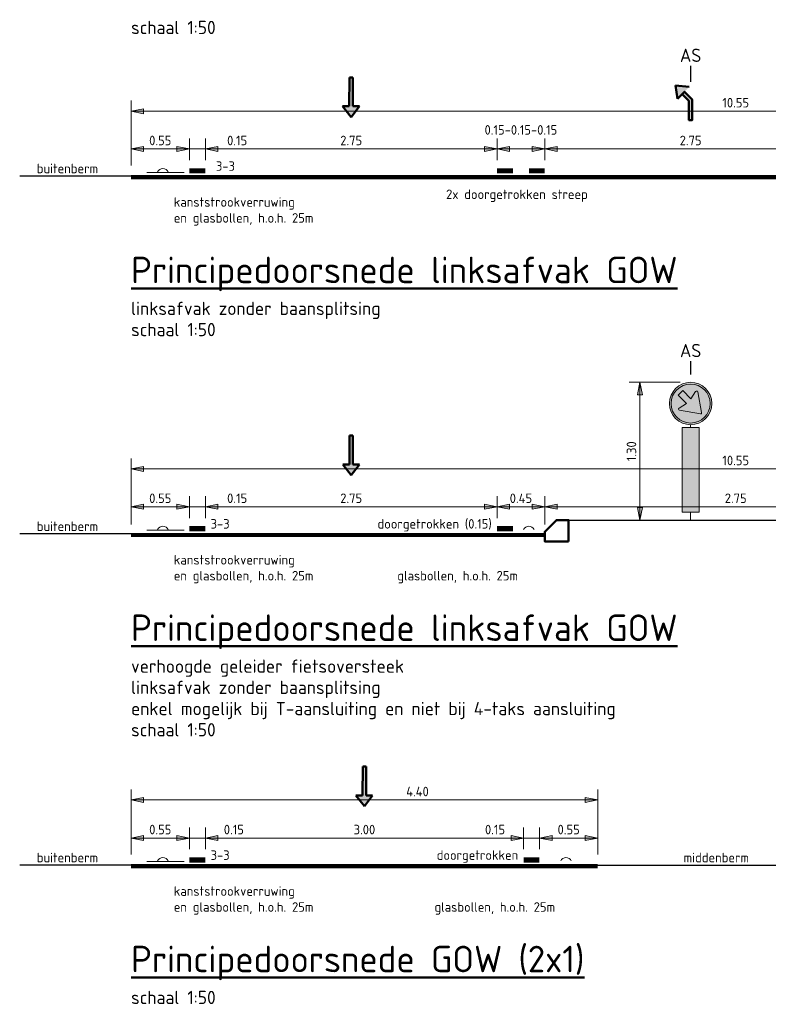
# Model space of a CAD drawing. Header units: metres. Extents: x -699 to 2316, y -1199 to 781.
# Tile 230 of 256: x -1 to 6, y -4 to 5. Entities that reach past the tile are written whole.
import ezdxf
from ezdxf.enums import TextEntityAlignment as Align

# ---------------------------------------------------------------- set-up
doc = ezdxf.new("R2010")
doc.units = ezdxf.units.M
doc.header["$PDMODE"] = 1
for name, color, linetype, lineweight in [('B-WE-AM-AS_WEG-GD', 10, 'Continuous', 25), ('B-WE-GW-BERM-GD', 90, 'Continuous', 25), ('B-WE-VW-VERKEERSTEKEN_BORD-GD', 252, 'Continuous', 18), ('N-WE-VH-VERHARDING-GD', 252, 'Continuous', 50), ('N-WE-VV-MARKERING-GD', 170, 'Continuous', 50), ('X-XX-AL-M', 7, 'Continuous', 18), ('X-XX-AL-T18', 10, 'Continuous', 18), ('X-XX-AL-T25', 7, 'Continuous', 25), ('X-XX-AL-T50', 130, 'Continuous', 50)]:
    doc.layers.add(name, color=color, linetype=linetype, lineweight=lineweight)
for name, color, linetype, lineweight, true_color in [('N-WA-VW-VERKEERSTEKEN_BLAUW', 7, 'Continuous', 5, 0x005b8c), ('N-WA-VW-VERKEERSTEKEN_GEEL', 7, 'Continuous', 5, 0xf7b500), ('N-WA-VW-VERKEERSTEKEN_WIT', 7, 'Continuous', 5, 0xf1f0ea)]:
    doc.layers.add(name, color=color, linetype=linetype, lineweight=lineweight, true_color=true_color)
doc.styles.add('NLCS-ISO', font='NLCS-ISO.ttf')
doc.styles.add('NLCS-ISO Standaard', font='NLCS-ISO.ttf')
doc.linetypes.add('ZIGZAG', pattern='A,0.00254,-5.08,[131,ltypeshp.shx,S=5.08,R=0,X=-5.08,Y=0],-10.16,[131,ltypeshp.shx,S=5.08,R=180,X=5.08,Y=0],-5.08', length=20.32254)
doc.dimstyles.new('NLCS-T18-Pijl-ANNOTATIVE-A', dxfattribs={"dimtxt": 1.8, "dimasz": 1.35, "dimexe": 2, "dimexo": 2, "dimgap": 0.7, "dimtad": 1, "dimlfac": -1, "dimzin": 0, "dimdsep": 46, "dimtxsty": 'NLCS-ISO Standaard', "dimblk": 'Pijl', "dimblk1": 'Pijl', "dimblk2": 'Pijl', "dimcen": 2.5, "dimdle": 2, "dimclrd": 256, "dimclre": 256, "dimclrt": 256, "dimadec": 0, "dimazin": 0, "dimtfac": 1, "dimtofl": 0, "dimtmove": 0, "dimatfit": 3, "dimldrblk": 'Pijl', "dimfxl": 1, "dimtolj": 1, "dimtzin": 0, "dimlwd": 18, "dimlwe": 18, "dimarcsym": 0})

# ---------------------------------------------------------------- blocks, each defined once
blk = doc.blocks.new('Pijl')
h = blk.add_hatch(color=256)
h.paths.add_polyline_path([(0, 0), (-1.75, 0.35), (-1.75, 0)])
h.paths.add_polyline_path([(-1.75, 0), (-1.75, -0.35), (0, 0)])
for p, q in [((-1.9, 0), (0, 0)), ((0, 0), (-1.75, 0.35)), ((-1.75, 0.35), (-1.75, -0.35)), ((0, 0), (-1.75, -0.35))]:
    blk.add_line(p, q)
blk = doc.blocks.new('*D595')
at = {"layer": 'Defpoints', "color": 0, "transparency": 16777216}
for p in [(6.525, 4.0575), (3.775, 3.8513), (6.525, 3.8513)]:
    blk.add_point(p, dxfattribs=at)
at = {"layer": 'X-XX-AL-M', "lineweight": 18, "transparency": 16777216}
for p, q in [((3.775, 3.9513), (3.775, 4.1575)), ((6.525, 3.9513), (6.525, 4.1575)), ((3.8425, 4.0575), (6.4575, 4.0575))]:
    blk.add_line(p, q, dxfattribs=at)
at = {"layer": 'X-XX-AL-M', "lineweight": 18, "transparency": 16777216, "xscale": 0.0675, "yscale": 0.0675, "zscale": 0.0675, "rotation": 180}
blk.add_blockref('Pijl', (3.775, 4.0575), dxfattribs=at)
at = {"layer": 'X-XX-AL-M', "lineweight": 18, "transparency": 16777216, "xscale": 0.0675, "yscale": 0.0675, "zscale": 0.0675}
blk.add_blockref('Pijl', (6.525, 4.0575), dxfattribs=at)
at = {"layer": 'X-XX-AL-M', "color": 10, "transparency": 16777216, "insert": (5.15, 4.1375), "char_height": 0.09, "attachment_point": 5, "style": 'NLCS-ISO Standaard'}
blk.add_mtext('\\A1;2.75', dxfattribs=at)
blk = doc.blocks.new('*D594')
at = {"layer": 'Defpoints', "color": 0, "transparency": 16777216}
for p in [(3.325, 4.0575), (0.575, 3.8513), (3.325, 3.8513)]:
    blk.add_point(p, dxfattribs=at)
at = {"layer": 'X-XX-AL-M', "lineweight": 18, "transparency": 16777216}
for p, q in [((0.575, 3.9513), (0.575, 4.1575)), ((3.325, 3.9513), (3.325, 4.1575)), ((0.6425, 4.0575), (3.2575, 4.0575))]:
    blk.add_line(p, q, dxfattribs=at)
at = {"layer": 'X-XX-AL-M', "lineweight": 18, "transparency": 16777216, "xscale": 0.0675, "yscale": 0.0675, "zscale": 0.0675, "rotation": 180}
blk.add_blockref('Pijl', (0.575, 4.0575), dxfattribs=at)
at = {"layer": 'X-XX-AL-M', "lineweight": 18, "transparency": 16777216, "xscale": 0.0675, "yscale": 0.0675, "zscale": 0.0675}
blk.add_blockref('Pijl', (3.325, 4.0575), dxfattribs=at)
at = {"layer": 'X-XX-AL-M', "color": 10, "transparency": 16777216, "insert": (1.95, 4.1375), "char_height": 0.09, "attachment_point": 5, "style": 'NLCS-ISO Standaard'}
blk.add_mtext('\\A1;2.75', dxfattribs=at)
blk = doc.blocks.new('*D593')
at = {"layer": 'Defpoints', "color": 0, "transparency": 16777216}
for p in [(0.575, 4.0575), (0.425, 3.8513), (0.575, 3.8513)]:
    blk.add_point(p, dxfattribs=at)
at = {"layer": 'X-XX-AL-M', "lineweight": 18, "transparency": 16777216}
for p, q in [((0.425, 3.9513), (0.425, 4.1575)), ((0.575, 3.9513), (0.575, 4.1575)), ((0.3575, 4.0575), (0.29, 4.0575)), ((0.425, 4.0575), (0.575, 4.0575)), ((1, 4.0575), (0.575, 4.0575)), ((0.6425, 4.0575), (0.71, 4.0575))]:
    blk.add_line(p, q, dxfattribs=at)
at = {"layer": 'X-XX-AL-M', "lineweight": 18, "transparency": 16777216, "xscale": 0.0675, "yscale": 0.0675, "zscale": 0.0675}
blk.add_blockref('Pijl', (0.425, 4.0575), dxfattribs=at)
at = {"layer": 'X-XX-AL-M', "lineweight": 18, "transparency": 16777216, "xscale": 0.0675, "yscale": 0.0675, "zscale": 0.0675, "rotation": 180}
blk.add_blockref('Pijl', (0.575, 4.0575), dxfattribs=at)
at = {"layer": 'X-XX-AL-M', "color": 10, "transparency": 16777216, "insert": (0.875, 4.1375), "char_height": 0.09, "attachment_point": 5, "style": 'NLCS-ISO Standaard'}
blk.add_mtext('\\A1;0.15', dxfattribs=at)
blk = doc.blocks.new('*D592')
at = {"layer": 'Defpoints', "color": 0, "transparency": 16777216}
for p in [(0.425, 4.0575), (0.425, 3.8513), (-0.125, 3.8013)]:
    blk.add_point(p, dxfattribs=at)
at = {"layer": 'X-XX-AL-M', "lineweight": 18, "transparency": 16777216}
for p, q in [((-0.125, 3.9013), (-0.125, 4.1575)), ((0.425, 3.9513), (0.425, 4.1575)), ((-0.0575, 4.0575), (0.3575, 4.0575))]:
    blk.add_line(p, q, dxfattribs=at)
at = {"layer": 'X-XX-AL-M', "lineweight": 18, "transparency": 16777216, "xscale": 0.0675, "yscale": 0.0675, "zscale": 0.0675, "rotation": 180}
blk.add_blockref('Pijl', (-0.125, 4.0575), dxfattribs=at)
at = {"layer": 'X-XX-AL-M', "lineweight": 18, "transparency": 16777216, "xscale": 0.0675, "yscale": 0.0675, "zscale": 0.0675}
blk.add_blockref('Pijl', (0.425, 4.0575), dxfattribs=at)
at = {"layer": 'X-XX-AL-M', "color": 10, "transparency": 16777216, "insert": (0.15, 4.1375), "char_height": 0.09, "attachment_point": 5, "style": 'NLCS-ISO Standaard'}
blk.add_mtext('\\A1;0.55', dxfattribs=at)
blk = doc.blocks.new('*D591')
at = {"layer": 'Defpoints', "color": 0, "transparency": 16777216}
for p in [(10.425, 4.414), (-0.125, 3.8013), (10.425, 3.8013)]:
    blk.add_point(p, dxfattribs=at)
at = {"layer": 'X-XX-AL-M', "lineweight": 18, "transparency": 16777216}
for p, q in [((-0.125, 3.9013), (-0.125, 4.514)), ((10.425, 3.9013), (10.425, 4.514)), ((-0.0575, 4.414), (10.3575, 4.414))]:
    blk.add_line(p, q, dxfattribs=at)
at = {"layer": 'X-XX-AL-M', "lineweight": 18, "transparency": 16777216, "xscale": 0.0675, "yscale": 0.0675, "zscale": 0.0675, "rotation": 180}
blk.add_blockref('Pijl', (-0.125, 4.414), dxfattribs=at)
at = {"layer": 'X-XX-AL-M', "lineweight": 18, "transparency": 16777216, "xscale": 0.0675, "yscale": 0.0675, "zscale": 0.0675}
blk.add_blockref('Pijl', (10.425, 4.414), dxfattribs=at)
at = {"layer": 'X-XX-AL-M', "color": 10, "transparency": 16777216, "insert": (5.575, 4.494), "char_height": 0.09, "attachment_point": 5, "style": 'NLCS-ISO Standaard'}
blk.add_mtext('\\A1;10.55', dxfattribs=at)
blk = doc.blocks.new('*D588')
at = {"layer": 'Defpoints', "color": 0, "transparency": 16777216}
for p in [(3.775, 4.0575), (3.325, 3.8513), (3.775, 3.8513)]:
    blk.add_point(p, dxfattribs=at)
at = {"layer": 'X-XX-AL-M', "lineweight": 18, "transparency": 16777216}
for p, q in [((3.325, 3.9513), (3.325, 4.1575)), ((3.775, 3.9513), (3.775, 4.1575)), ((3.3925, 4.0575), (3.7075, 4.0575))]:
    blk.add_line(p, q, dxfattribs=at)
at = {"layer": 'X-XX-AL-M', "lineweight": 18, "transparency": 16777216, "xscale": 0.0675, "yscale": 0.0675, "zscale": 0.0675, "rotation": 180}
blk.add_blockref('Pijl', (3.325, 4.0575), dxfattribs=at)
at = {"layer": 'X-XX-AL-M', "lineweight": 18, "transparency": 16777216, "xscale": 0.0675, "yscale": 0.0675, "zscale": 0.0675}
blk.add_blockref('Pijl', (3.775, 4.0575), dxfattribs=at)
at = {"layer": 'X-XX-AL-M', "color": 10, "transparency": 16777216, "insert": (3.55, 4.2375), "char_height": 0.09, "attachment_point": 5, "style": 'NLCS-ISO Standaard'}
blk.add_mtext('\\A1;0.15-0.15-0.15', dxfattribs=at)
blk = doc.blocks.new('D02 (op zuil)')
at = {"layer": 'N-WA-VW-VERKEERSTEKEN_BLAUW'}
h = blk.add_hatch(color=256, dxfattribs=at)
h.paths.add_polyline_path([(-0.276, 0.3, 1), (0.276, 0.3, 1)])
h.paths.add_polyline_path([(0.154, 0.173, -0.653244), (0.139, 0.152), (-0.158, 0.205, -0.691604), (-0.164, 0.235), (-0.06, 0.3), (-0.177, 0.417), (-0.112, 0.482), (0.005, 0.365), (0.07, 0.469, -0.688336), (0.1, 0.464)], flags=16)
at = {"layer": 'N-WA-VW-VERKEERSTEKEN_WIT'}
h = blk.add_hatch(color=256, dxfattribs=at)
h.paths.add_polyline_path([(-0.3, 0.3, 1), (0.3, 0.3, 1)])
h.paths.add_polyline_path([(0.276, 0.3, -1), (-0.276, 0.3, -1)], flags=16)
h.paths.add_polyline_path([(-0.177, 0.417), (-0.112, 0.482), (0.005, 0.365), (0.07, 0.469, -0.688336), (0.1, 0.464), (0.154, 0.173, -0.653244), (0.139, 0.152), (-0.158, 0.205, -0.691604), (-0.164, 0.235), (-0.06, 0.3)], flags=0)
at = {"layer": 'N-WA-VW-VERKEERSTEKEN_BLAUW'}
blk.add_lwpolyline([(-0.112, 0.482), (-0.177, 0.417), (-0.06, 0.3), (-0.164, 0.235, 0.681015), (-0.158, 0.205), (0.139, 0.152, 0.653244), (0.154, 0.173), (0.1, 0.464, 0.688336), (0.07, 0.469), (0.005, 0.365), (-0.112, 0.482)], format="xyb", dxfattribs=at)
for radius in [0.3, 0.276]:
    blk.add_circle((0, 0.3), radius, dxfattribs=at)
blk = doc.blocks.new('RWS-band_115_225x200')
blk.add_lwpolyline([(0.225, -0.09), (0, -0.09), (0, 0), (0.11, 0.11), (0.225, 0.11)], close=True)
blk = doc.blocks.new('*D582')
at = {"layer": 'Defpoints', "color": 0, "transparency": 16777216}
for p in [(-0.125, 1.039), (-0.125, 0.4163), (10.425, 0.4263)]:
    blk.add_point(p, dxfattribs=at)
at = {"layer": 'X-XX-AL-M', "lineweight": 18, "transparency": 16777216}
for p, q in [((-0.125, 0.5163), (-0.125, 1.139)), ((10.425, 0.5263), (10.425, 1.139)), ((10.3575, 1.039), (-0.0575, 1.039))]:
    blk.add_line(p, q, dxfattribs=at)
at = {"layer": 'X-XX-AL-M', "lineweight": 18, "transparency": 16777216, "xscale": 0.0675, "yscale": 0.0675, "zscale": 0.0675, "rotation": 180}
blk.add_blockref('Pijl', (-0.125, 1.039), dxfattribs=at)
at = {"layer": 'X-XX-AL-M', "lineweight": 18, "transparency": 16777216, "xscale": 0.0675, "yscale": 0.0675, "zscale": 0.0675}
blk.add_blockref('Pijl', (10.425, 1.039), dxfattribs=at)
at = {"layer": 'X-XX-AL-M', "color": 10, "transparency": 16777216, "insert": (5.575, 1.119), "char_height": 0.09, "attachment_point": 5, "style": 'NLCS-ISO Standaard'}
blk.add_mtext('\\A1;10.55', dxfattribs=at)
blk = doc.blocks.new('*D581')
at = {"layer": 'Defpoints', "color": 0, "transparency": 16777216}
for p in [(0.425, 0.6825), (0.425, 0.4763), (0.575, 0.4763)]:
    blk.add_point(p, dxfattribs=at)
at = {"layer": 'X-XX-AL-M', "lineweight": 18, "transparency": 16777216}
for p, q in [((0.425, 0.5763), (0.425, 0.7825)), ((0.575, 0.5763), (0.575, 0.7825)), ((0.3575, 0.6825), (0.29, 0.6825)), ((0.575, 0.6825), (0.425, 0.6825)), ((1, 0.6825), (0.575, 0.6825)), ((0.6425, 0.6825), (0.71, 0.6825))]:
    blk.add_line(p, q, dxfattribs=at)
at = {"layer": 'X-XX-AL-M', "lineweight": 18, "transparency": 16777216, "xscale": 0.0675, "yscale": 0.0675, "zscale": 0.0675}
blk.add_blockref('Pijl', (0.425, 0.6825), dxfattribs=at)
at = {"layer": 'X-XX-AL-M', "lineweight": 18, "transparency": 16777216, "xscale": 0.0675, "yscale": 0.0675, "zscale": 0.0675, "rotation": 180}
blk.add_blockref('Pijl', (0.575, 0.6825), dxfattribs=at)
at = {"layer": 'X-XX-AL-M', "color": 10, "transparency": 16777216, "insert": (0.875, 0.7625), "char_height": 0.09, "attachment_point": 5, "style": 'NLCS-ISO Standaard'}
blk.add_mtext('\\A1;0.15', dxfattribs=at)
blk = doc.blocks.new('*D580')
at = {"layer": 'Defpoints', "color": 0, "transparency": 16777216}
for p in [(0.425, 0.6825), (0.425, 0.4763), (-0.125, 0.4263)]:
    blk.add_point(p, dxfattribs=at)
at = {"layer": 'X-XX-AL-M', "lineweight": 18, "transparency": 16777216}
for p, q in [((-0.125, 0.5263), (-0.125, 0.7825)), ((0.425, 0.5763), (0.425, 0.7825)), ((-0.0575, 0.6825), (0.3575, 0.6825))]:
    blk.add_line(p, q, dxfattribs=at)
at = {"layer": 'X-XX-AL-M', "lineweight": 18, "transparency": 16777216, "xscale": 0.0675, "yscale": 0.0675, "zscale": 0.0675, "rotation": 180}
blk.add_blockref('Pijl', (-0.125, 0.6825), dxfattribs=at)
at = {"layer": 'X-XX-AL-M', "lineweight": 18, "transparency": 16777216, "xscale": 0.0675, "yscale": 0.0675, "zscale": 0.0675}
blk.add_blockref('Pijl', (0.425, 0.6825), dxfattribs=at)
at = {"layer": 'X-XX-AL-M', "color": 10, "transparency": 16777216, "insert": (0.15, 0.7625), "char_height": 0.09, "attachment_point": 5, "style": 'NLCS-ISO Standaard'}
blk.add_mtext('\\A1;0.55', dxfattribs=at)
blk = doc.blocks.new('50001005')
for p, q in [((-0.002, -0.079), (0.002, 0.079)), ((0.002, 0.079), (5.439, 0.078)), ((5.439, 0.388), (7.486, 0.003)), ((7.486, 0.003), (5.439, -0.398)), ((5.439, -0.084), (-0.002, -0.079))]:
    blk.add_line(p, q)
for points in [[(5.439, 0.388), (5.439, 0.078)], [(7.419, 0.001), (7.419, 0.001), (7.419, 0.001), (7.419, 0.001), (7.419, 0.001), (7.419, 0.001)], [(7.419, 0.001), (7.419, 0.001), (7.419, 0.001), (7.419, 0.001), (7.419, 0.001)], [(7.419, 0.001), (7.419, 0.001), (7.419, 0.001), (7.419, 0.001), (7.419, 0.001), (7.419, 0.001)], [(5.439, -0.084), (5.439, -0.398)]]:
    blk.add_lwpolyline(points)
for points in [[(5.439, 0.078), (5.439, -0.084), (0.002, 0.079), (-0.002, -0.079)], [(7.486, 0.003), (5.439, 0.388), (5.439, -0.398)]]:
    blk.add_solid(points)
blk = doc.blocks.new('*D579')
at = {"layer": 'Defpoints', "color": 0, "transparency": 16777216}
for p in [(3.325, 0.6825), (0.575, 0.4763), (3.325, 0.4763)]:
    blk.add_point(p, dxfattribs=at)
at = {"layer": 'X-XX-AL-M', "lineweight": 18, "transparency": 16777216}
for p, q in [((0.575, 0.5763), (0.575, 0.7825)), ((3.325, 0.5763), (3.325, 0.7825)), ((0.6425, 0.6825), (3.2575, 0.6825))]:
    blk.add_line(p, q, dxfattribs=at)
at = {"layer": 'X-XX-AL-M', "lineweight": 18, "transparency": 16777216, "xscale": 0.0675, "yscale": 0.0675, "zscale": 0.0675, "rotation": 180}
blk.add_blockref('Pijl', (0.575, 0.6825), dxfattribs=at)
at = {"layer": 'X-XX-AL-M', "lineweight": 18, "transparency": 16777216, "xscale": 0.0675, "yscale": 0.0675, "zscale": 0.0675}
blk.add_blockref('Pijl', (3.325, 0.6825), dxfattribs=at)
at = {"layer": 'X-XX-AL-M', "color": 10, "transparency": 16777216, "insert": (1.95, 0.7625), "char_height": 0.09, "attachment_point": 5, "style": 'NLCS-ISO Standaard'}
blk.add_mtext('\\A1;2.75', dxfattribs=at)
blk = doc.blocks.new('*D578')
at = {"layer": 'Defpoints', "color": 0, "transparency": 16777216}
for p in [(3.775, 0.6825), (3.775, 0.4163), (6.525, 0.4163)]:
    blk.add_point(p, dxfattribs=at)
at = {"layer": 'X-XX-AL-M', "lineweight": 18, "transparency": 16777216}
for p, q in [((3.775, 0.5163), (3.775, 0.7825)), ((6.525, 0.5163), (6.525, 0.7825)), ((6.4575, 0.6825), (3.8425, 0.6825))]:
    blk.add_line(p, q, dxfattribs=at)
at = {"layer": 'X-XX-AL-M', "lineweight": 18, "transparency": 16777216, "xscale": 0.0675, "yscale": 0.0675, "zscale": 0.0675, "rotation": 180}
blk.add_blockref('Pijl', (3.775, 0.6825), dxfattribs=at)
at = {"layer": 'X-XX-AL-M', "lineweight": 18, "transparency": 16777216, "xscale": 0.0675, "yscale": 0.0675, "zscale": 0.0675}
blk.add_blockref('Pijl', (6.525, 0.6825), dxfattribs=at)
at = {"layer": 'X-XX-AL-M', "color": 10, "transparency": 16777216, "insert": (5.575, 0.7625), "char_height": 0.09, "attachment_point": 5, "style": 'NLCS-ISO Standaard'}
blk.add_mtext('\\A1;2.75', dxfattribs=at)
blk = doc.blocks.new('*D576')
at = {"layer": 'Defpoints', "color": 0, "transparency": 16777216}
for p in [(3.325, 0.6825), (3.325, 0.4763), (3.775, 0.4163)]:
    blk.add_point(p, dxfattribs=at)
at = {"layer": 'X-XX-AL-M', "lineweight": 18, "transparency": 16777216}
for p, q in [((3.325, 0.5763), (3.325, 0.7825)), ((3.775, 0.5163), (3.775, 0.7825)), ((3.7075, 0.6825), (3.3925, 0.6825))]:
    blk.add_line(p, q, dxfattribs=at)
at = {"layer": 'X-XX-AL-M', "lineweight": 18, "transparency": 16777216, "xscale": 0.0675, "yscale": 0.0675, "zscale": 0.0675, "rotation": 180}
blk.add_blockref('Pijl', (3.325, 0.6825), dxfattribs=at)
at = {"layer": 'X-XX-AL-M', "lineweight": 18, "transparency": 16777216, "xscale": 0.0675, "yscale": 0.0675, "zscale": 0.0675}
blk.add_blockref('Pijl', (3.775, 0.6825), dxfattribs=at)
at = {"layer": 'X-XX-AL-M', "color": 10, "transparency": 16777216, "insert": (3.55, 0.7625), "char_height": 0.09, "attachment_point": 5, "style": 'NLCS-ISO Standaard'}
blk.add_mtext('\\A1;0.45', dxfattribs=at)
blk = doc.blocks.new('*D575')
at = {"layer": 'Defpoints', "color": 0, "transparency": 16777216}
for p in [(5.15, 1.8563), (4.6721, 0.5563), (4.6721, 0.5563)]:
    blk.add_point(p, dxfattribs=at)
at = {"layer": 'X-XX-AL-M', "lineweight": 18, "transparency": 16777216}
for p, q in [((5.05, 1.8563), (4.5721, 1.8563)), ((4.6721, 1.7888), (4.6721, 0.6238))]:
    blk.add_line(p, q, dxfattribs=at)
at = {"layer": 'X-XX-AL-M', "lineweight": 18, "transparency": 16777216, "xscale": 0.0675, "yscale": 0.0675, "zscale": 0.0675}
for p, rotation in [((4.6721, 1.8563), 90), ((4.6721, 0.5563), 270)]:
    blk.add_blockref('Pijl', p, dxfattribs=dict(at, rotation=rotation))
at = {"layer": 'X-XX-AL-M', "color": 10, "transparency": 16777216, "insert": (4.5921, 1.2063), "char_height": 0.09, "attachment_point": 5, "rotation": 90, "style": 'NLCS-ISO Standaard'}
blk.add_mtext('\\A1;1.30', dxfattribs=at)
blk = doc.blocks.new('*D646')
at = {"layer": 'Defpoints', "color": 0, "transparency": 16777216}
for p in [(3.575, -2.4425), (0.575, -2.6487), (3.575, -2.6487)]:
    blk.add_point(p, dxfattribs=at)
at = {"layer": 'X-XX-AL-M', "lineweight": 18, "transparency": 16777216}
for p, q in [((0.575, -2.5487), (0.575, -2.3425)), ((3.575, -2.5487), (3.575, -2.3425)), ((0.6425, -2.4425), (3.5075, -2.4425))]:
    blk.add_line(p, q, dxfattribs=at)
at = {"layer": 'X-XX-AL-M', "lineweight": 18, "transparency": 16777216, "xscale": 0.0675, "yscale": 0.0675, "zscale": 0.0675, "rotation": 180}
blk.add_blockref('Pijl', (0.575, -2.4425), dxfattribs=at)
at = {"layer": 'X-XX-AL-M', "lineweight": 18, "transparency": 16777216, "xscale": 0.0675, "yscale": 0.0675, "zscale": 0.0675}
blk.add_blockref('Pijl', (3.575, -2.4425), dxfattribs=at)
at = {"layer": 'X-XX-AL-M', "color": 10, "transparency": 16777216, "insert": (2.075, -2.3625), "char_height": 0.09, "attachment_point": 5, "style": 'NLCS-ISO Standaard'}
blk.add_mtext('\\A1;3.00', dxfattribs=at)
blk = doc.blocks.new('*D647')
at = {"layer": 'Defpoints', "color": 0, "transparency": 16777216}
for p in [(0.575, -2.4425), (0.425, -2.6487), (0.575, -2.6487)]:
    blk.add_point(p, dxfattribs=at)
at = {"layer": 'X-XX-AL-M', "lineweight": 18, "transparency": 16777216}
for p, q in [((0.425, -2.5487), (0.425, -2.3425)), ((0.575, -2.5487), (0.575, -2.3425)), ((0.3575, -2.4425), (0.29, -2.4425)), ((0.425, -2.4425), (0.575, -2.4425)), ((0.969, -2.4425), (0.575, -2.4425)), ((0.6425, -2.4425), (0.71, -2.4425))]:
    blk.add_line(p, q, dxfattribs=at)
at = {"layer": 'X-XX-AL-M', "lineweight": 18, "transparency": 16777216, "xscale": 0.0675, "yscale": 0.0675, "zscale": 0.0675}
blk.add_blockref('Pijl', (0.425, -2.4425), dxfattribs=at)
at = {"layer": 'X-XX-AL-M', "lineweight": 18, "transparency": 16777216, "xscale": 0.0675, "yscale": 0.0675, "zscale": 0.0675, "rotation": 180}
blk.add_blockref('Pijl', (0.575, -2.4425), dxfattribs=at)
at = {"layer": 'X-XX-AL-M', "color": 10, "transparency": 16777216, "insert": (0.844, -2.3625), "char_height": 0.09, "attachment_point": 5, "style": 'NLCS-ISO Standaard'}
blk.add_mtext('\\A1;0.15', dxfattribs=at)
blk = doc.blocks.new('*D648')
at = {"layer": 'Defpoints', "color": 0, "transparency": 16777216}
for p in [(0.425, -2.4425), (0.425, -2.6487), (-0.125, -2.6987)]:
    blk.add_point(p, dxfattribs=at)
at = {"layer": 'X-XX-AL-M', "lineweight": 18, "transparency": 16777216}
for p, q in [((-0.125, -2.5987), (-0.125, -2.3425)), ((0.425, -2.5487), (0.425, -2.3425)), ((-0.0575, -2.4425), (0.3575, -2.4425))]:
    blk.add_line(p, q, dxfattribs=at)
at = {"layer": 'X-XX-AL-M', "lineweight": 18, "transparency": 16777216, "xscale": 0.0675, "yscale": 0.0675, "zscale": 0.0675, "rotation": 180}
blk.add_blockref('Pijl', (-0.125, -2.4425), dxfattribs=at)
at = {"layer": 'X-XX-AL-M', "lineweight": 18, "transparency": 16777216, "xscale": 0.0675, "yscale": 0.0675, "zscale": 0.0675}
blk.add_blockref('Pijl', (0.425, -2.4425), dxfattribs=at)
at = {"layer": 'X-XX-AL-M', "color": 10, "transparency": 16777216, "insert": (0.15, -2.3625), "char_height": 0.09, "attachment_point": 5, "style": 'NLCS-ISO Standaard'}
blk.add_mtext('\\A1;0.55', dxfattribs=at)
blk = doc.blocks.new('*D649')
at = {"layer": 'Defpoints', "color": 0, "transparency": 16777216}
for p in [(4.275, -2.0836), (-0.125, -2.6987), (4.275, -2.6987)]:
    blk.add_point(p, dxfattribs=at)
at = {"layer": 'X-XX-AL-M', "lineweight": 18, "transparency": 16777216}
for p, q in [((-0.125, -2.5987), (-0.125, -1.9836)), ((4.275, -2.5987), (4.275, -1.9836)), ((-0.0575, -2.0836), (4.2075, -2.0836))]:
    blk.add_line(p, q, dxfattribs=at)
at = {"layer": 'X-XX-AL-M', "lineweight": 18, "transparency": 16777216, "xscale": 0.0675, "yscale": 0.0675, "zscale": 0.0675, "rotation": 180}
blk.add_blockref('Pijl', (-0.125, -2.0836), dxfattribs=at)
at = {"layer": 'X-XX-AL-M', "lineweight": 18, "transparency": 16777216, "xscale": 0.0675, "yscale": 0.0675, "zscale": 0.0675}
blk.add_blockref('Pijl', (4.275, -2.0836), dxfattribs=at)
at = {"layer": 'X-XX-AL-M', "color": 10, "transparency": 16777216, "insert": (2.575, -2.0036), "char_height": 0.09, "attachment_point": 5, "style": 'NLCS-ISO Standaard'}
blk.add_mtext('\\A1;4.40', dxfattribs=at)
blk = doc.blocks.new('*D650')
at = {"layer": 'Defpoints', "color": 0, "transparency": 16777216}
for p in [(3.725, -2.4425), (3.575, -2.6487), (3.725, -2.6487)]:
    blk.add_point(p, dxfattribs=at)
at = {"layer": 'X-XX-AL-M', "lineweight": 18, "transparency": 16777216}
for p, q in [((3.575, -2.5487), (3.575, -2.3425)), ((3.725, -2.5487), (3.725, -2.3425)), ((3.181, -2.4425), (3.575, -2.4425)), ((3.5075, -2.4425), (3.44, -2.4425)), ((3.575, -2.4425), (3.725, -2.4425)), ((3.7925, -2.4425), (3.86, -2.4425))]:
    blk.add_line(p, q, dxfattribs=at)
at = {"layer": 'X-XX-AL-M', "lineweight": 18, "transparency": 16777216, "xscale": 0.0675, "yscale": 0.0675, "zscale": 0.0675}
blk.add_blockref('Pijl', (3.575, -2.4425), dxfattribs=at)
at = {"layer": 'X-XX-AL-M', "lineweight": 18, "transparency": 16777216, "xscale": 0.0675, "yscale": 0.0675, "zscale": 0.0675, "rotation": 180}
blk.add_blockref('Pijl', (3.725, -2.4425), dxfattribs=at)
at = {"layer": 'X-XX-AL-M', "color": 10, "transparency": 16777216, "insert": (3.306, -2.3625), "char_height": 0.09, "attachment_point": 5, "style": 'NLCS-ISO Standaard'}
blk.add_mtext('\\A1;0.15', dxfattribs=at)
blk = doc.blocks.new('*D651')
at = {"layer": 'Defpoints', "color": 0, "transparency": 16777216}
for p in [(3.725, -2.4425), (3.725, -2.6487), (4.275, -2.6987)]:
    blk.add_point(p, dxfattribs=at)
at = {"layer": 'X-XX-AL-M', "lineweight": 18, "transparency": 16777216}
for p, q in [((3.725, -2.5487), (3.725, -2.3425)), ((4.275, -2.5987), (4.275, -2.3425)), ((4.2075, -2.4425), (3.7925, -2.4425))]:
    blk.add_line(p, q, dxfattribs=at)
at = {"layer": 'X-XX-AL-M', "lineweight": 18, "transparency": 16777216, "xscale": 0.0675, "yscale": 0.0675, "zscale": 0.0675, "rotation": 180}
blk.add_blockref('Pijl', (3.725, -2.4425), dxfattribs=at)
at = {"layer": 'X-XX-AL-M', "lineweight": 18, "transparency": 16777216, "xscale": 0.0675, "yscale": 0.0675, "zscale": 0.0675}
blk.add_blockref('Pijl', (4.275, -2.4425), dxfattribs=at)
at = {"layer": 'X-XX-AL-M', "color": 10, "transparency": 16777216, "insert": (4, -2.3625), "char_height": 0.09, "attachment_point": 5, "style": 'NLCS-ISO Standaard'}
blk.add_mtext('\\A1;0.55', dxfattribs=at)

msp = doc.modelspace()

# ---------------------------------------------------------------- hatches: boundary and pattern name
at = {"layer": 'N-WA-VW-VERKEERSTEKEN_GEEL'}
h = msp.add_hatch(color=256, dxfattribs=at)
h.dxf.hatch_style = 1
h.paths.add_polyline_path([(5.07, 0.6313), (5.23, 0.6313), (5.23, 1.4313), (5.07, 1.4313)])
at = {"layer": 'N-WE-VV-MARKERING-GD'}
msp.add_hatch(color=256, dxfattribs=at).paths.add_polyline_path([(5.0699, 4.5748), (5.0923, 4.5971), (5.1658, 4.524), (5.1658, 4.3296), (5.1342, 4.3296), (5.1342, 4.5109)])

# ---------------------------------------------------------------- linework, layer by layer
at = {"layer": 'B-WE-AM-AS_WEG-GD'}
for p, q in [((5.15, 4.8411), (5.15, 4.6913)), ((5.15, 2.0561), (5.15, 1.9312))]:
    msp.add_line(p, q, dxfattribs=at)
at = {"layer": 'B-WE-GW-BERM-GD'}
for p, q in [((-0.125, 3.8013), (-1.175, 3.8013)), ((-0.125, 0.4263), (-1.175, 0.4263)), ((-0.125, -2.6987), (-1.175, -2.6987)), ((4.275, -2.6987), (6.5086, -2.6987))]:
    msp.add_line(p, q, dxfattribs=at)
at = {"layer": 'B-WE-VW-VERKEERSTEKEN_BORD-GD'}
for p, q in [((5.15, 1.4563), (5.15, 1.4313)), ((5.15, 0.6313), (5.15, 0.5563))]:
    msp.add_line(p, q, dxfattribs=at)
msp.add_lwpolyline([(5.07, 0.6313), (5.23, 0.6313), (5.23, 1.4313), (5.07, 1.4313)], close=True, dxfattribs=at)
at = {"layer": 'N-WE-VH-VERHARDING-GD', "lineweight": 25}
msp.add_line((4, 0.5563), (6.3, 0.5563), dxfattribs=at)
at = {"layer": 'N-WE-VH-VERHARDING-GD', "const_width": 0.04, "flags": 128}
for points in [[(-0.125, 3.7913), (10.425, 3.7913)], [(3.775, 0.4163), (-0.125, 0.4163)], [(-0.125, -2.7087), (4.275, -2.7087)]]:
    msp.add_lwpolyline(points, dxfattribs=at)
at = {"layer": 'N-WE-VV-MARKERING-GD'}
for p, q in [((1.9324, 4.4598), (1.9334, 4.7319)), ((1.9334, 4.7319), (1.9651, 4.7317)), ((1.9651, 4.7317), (1.9649, 4.4598)), ((5.0079, 4.6575), (5.1373, 4.6422)), ((5.0261, 4.5309), (5.0079, 4.6575)), ((5.0261, 4.5309), (5.0699, 4.5748)), ((1.9498, 4.3575), (1.8696, 4.4598)), ((1.9324, 4.4598), (1.8696, 4.4598)), ((2.0269, 4.4598), (1.9498, 4.3575)), ((2.0269, 4.4598), (1.9649, 4.4598)), ((2.0574, -2.0402), (2.0584, -1.7681)), ((2.0584, -1.7681), (2.0901, -1.7683)), ((2.0901, -1.7683), (2.0899, -2.0402)), ((2.0748, -2.1425), (1.9946, -2.0402)), ((2.0574, -2.0402), (1.9946, -2.0402)), ((2.1519, -2.0402), (2.0748, -2.1425)), ((2.1519, -2.0402), (2.0899, -2.0402))]:
    msp.add_line(p, q, dxfattribs=at)
at = {"layer": 'N-WE-VV-MARKERING-GD', "color": 6, "linetype": 'ZIGZAG', "lineweight": 9, "ltscale": 0.05}
for p, q in [((0.025, 3.8363), (0.375, 3.8363)), ((0.025, 0.4613), (0.375, 0.4613)), ((0.025, -2.6637), (0.375, -2.6637))]:
    msp.add_line(p, q, dxfattribs=at)
at = {"layer": 'N-WE-VV-MARKERING-GD', "flags": 128}
msp.add_lwpolyline([(5.0699, 4.5748), (5.0923, 4.5971), (5.1658, 4.524), (5.1658, 4.3296), (5.1342, 4.3296), (5.1342, 4.5109)], close=True, dxfattribs=at)
at = {"layer": 'N-WE-VV-MARKERING-GD', "const_width": 0.05, "flags": 128}
for points in [[(0.425, 3.8513), (0.575, 3.8513)], [(3.325, 3.8513), (3.475, 3.8513)], [(3.625, 3.8513), (3.775, 3.8513)], [(0.575, 0.4763), (0.425, 0.4763)], [(3.325, 0.4763), (3.475, 0.4763)], [(0.425, -2.6487), (0.575, -2.6487)], [(3.575, -2.6487), (3.725, -2.6487)]]:
    msp.add_lwpolyline(points, dxfattribs=at)
at = {"layer": 'N-WE-VV-MARKERING-GD', "color": 1, "lineweight": 18, "ltscale": 0.25}
for centre in [(0.175, 3.8163), (0.175, 0.4413), (3.625, 0.4413), (0.175, -2.6837), (3.975, -2.6837)]:
    msp.add_arc(centre, 0.0567, 28.07249, 151.92751, dxfattribs=at)
at = {"layer": 'N-WE-VV-MARKERING-GD'}
for points in [[(1.9649, 4.4598), (1.9324, 4.4598), (1.9651, 4.7317), (1.9334, 4.7319)], [(5.0079, 4.6575), (5.0261, 4.5309), (5.1373, 4.6422)], [(1.9498, 4.3575), (2.0269, 4.4598), (1.8696, 4.4598)], [(2.0899, -2.0402), (2.0574, -2.0402), (2.0901, -1.7683), (2.0584, -1.7681)], [(2.0748, -2.1425), (2.1519, -2.0402), (1.9946, -2.0402)]]:
    msp.add_solid(points, dxfattribs=at)
at = {"layer": 'X-XX-AL-M', "lineweight": 18}
msp.add_line((-0.125, -2.4425), (4.275, -2.4425), dxfattribs=at)

# ---------------------------------------------------------------- block references
at = {"layer": 'B-WE-VW-VERKEERSTEKEN_BORD-GD', "xscale": 0.66666665, "yscale": 0.66666665, "zscale": 0.66666665}
msp.add_blockref('D02 (op zuil)', (5.15, 1.4563), dxfattribs=at)
at = {"layer": 'N-WE-VH-VERHARDING-GD', "lineweight": 25}
msp.add_blockref('RWS-band_115_225x200', (3.775, 0.4463), dxfattribs=at)
at = {"layer": 'N-WE-VV-MARKERING-GD', "xscale": 0.05000000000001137, "yscale": 0.1999999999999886, "zscale": 0.025, "rotation": 270}
msp.add_blockref('50001005', (1.95, 1.3535), dxfattribs=at)

# ---------------------------------------------------------------- texts
at = {"layer": 'X-XX-AL-T18', "style": 'NLCS-ISO Standaard'}
for s, p in [('buitenberm', (-0.725, 3.8013)), ('buitenberm', (-0.725, 0.4263)), ('buitenberm', (-0.725, -2.6987)), ('middenberm', (5.3918, -2.6987))]:
    msp.add_text(s, height=0.09, dxfattribs=at).set_placement(p, align=Align.BOTTOM_CENTER)
for s, p in [('3-3', (0.675, 3.8513)), ('2x doorgetrokken streep', (2.8445, 3.5851)), ('3-3', (0.625, 0.4763)), ('3-3', (0.625, -2.6487))]:
    msp.add_text(s, height=0.09, dxfattribs=at).set_placement(p)
for s, p in [('doorgetrokken (0.15)', (3.275, 0.4763)), ('doorgetrokken', (3.525, -2.6487))]:
    msp.add_text(s, height=0.09, dxfattribs=at).set_placement(p, align=Align.RIGHT)
at = {"layer": 'X-XX-AL-T25', "style": 'NLCS-ISO'}
for s, p in [('schaal 1:50', (-0.125, 5.1413)), ('linksafvak zonder baansplitsing', (-0.125, 2.4913)), ('schaal 1:50', (-0.125, 2.2913)), ('verhoogde geleider fietsoversteek', (-0.125, -0.8837)), ('linksafvak zonder baansplitsing', (-0.125, -1.0837)), ('enkel mogelijk bij T-aansluiting en niet bij 4-taks aansluiting', (-0.125, -1.2837)), ('schaal 1:50', (-0.125, -1.4837)), ('schaal 1:50', (-0.125, -4.0087))]:
    msp.add_text(s, height=0.125, dxfattribs=at).set_placement(p)
at = {"layer": 'X-XX-AL-T25', "style": 'NLCS-ISO Standaard'}
for p in [(5.15, 4.8411), (5.15, 2.0561)]:
    msp.add_text('AS', height=0.125, dxfattribs=at).set_placement(p, align=Align.BOTTOM_CENTER)
at = {"layer": 'X-XX-AL-T25', "char_height": 0.09, "style": 'NLCS-ISO Standaard', "bg_fill": 3, "box_fill_scale": 1.1, "bg_fill_color": 256, "bg_fill_transparency": 0}
for s, insert, attachment_point in [('kanststrookverruwing\\Pen glasbollen, h.o.h. 25m', (0.2775, 3.3349), 7), ('kanststrookverruwing\\Pen glasbollen, h.o.h. 25m', (0.2775, -0.0401), 7), ('glasbollen, h.o.h. 25m', (3.5225, -0.0401), 9), ('kanststrookverruwing\\Pen glasbollen, h.o.h. 25m', (0.2775, -3.1651), 7), ('glasbollen, h.o.h. 25m', (3.8725, -3.1651), 9)]:
    msp.add_mtext(s, dxfattribs=dict(at, insert=insert, attachment_point=attachment_point))
at = {"layer": 'X-XX-AL-T50', "style": 'NLCS-ISO'}
for s, p in [('%%UPrincipedoorsnede linksafvak GOW', (-0.125, 2.7913)), ('%%UPrincipedoorsnede linksafvak GOW', (-0.125, -0.5837)), ('%%UPrincipedoorsnede GOW (2x1)', (-0.125, -3.7087))]:
    msp.add_text(s, height=0.25, dxfattribs=at).set_placement(p)

# ---------------------------------------------------------------- dimensions: what is measured, and where the dimension line sits
at = {"layer": 'X-XX-AL-M'}
for base, p1, p2, override, picture, middle in [((10.425, 4.414), (-0.125, 3.8013), (10.425, 3.8013), {"dimscale": 0.05, "dimclrt": 10}, '*D591', (5.575, 4.414)), ((0.575, 4.0575), (0.425, 3.8513), (0.575, 3.8513), {"dimscale": 0.05, "dimclrt": 10, "dimtix": 0, "dimtofl": 0, "dimtmove": 1, "dimatfit": 3}, '*D593', (0.875, 4.0575)), ((3.325, 0.6825), (3.775, 0.4163), (3.325, 0.4763), {"dimscale": 0.05, "dimclrt": 10}, '*D576', (3.55, 0.6825)), ((4.275, -2.0836), (-0.125, -2.6987), (4.275, -2.6987), {"dimscale": 0.05, "dimclrt": 10}, '*D649', (2.575, -2.0836)), ((0.575, -2.4425), (0.425, -2.6487), (0.575, -2.6487), {"dimscale": 0.05, "dimclrt": 10, "dimtix": 0, "dimtofl": 0, "dimtmove": 1, "dimatfit": 3}, '*D647', (0.844, -2.4425)), ((3.725, -2.4425), (3.575, -2.6487), (3.725, -2.6487), {"dimscale": 0.05, "dimclrt": 10, "dimtix": 0, "dimtofl": 0, "dimtmove": 1, "dimatfit": 3}, '*D650', (3.306, -2.4425))]:
    dim = msp.add_linear_dim(base=base, p1=p1, p2=p2, dimstyle='NLCS-T18-Pijl-ANNOTATIVE-A', override=override, dxfattribs=at)
    dim.commit()
    dim.dimension.update_dxf_attribs({"geometry": picture, "text_midpoint": middle, "dimtype": 160})
dim = msp.add_linear_dim(base=(3.775, 4.0575), p1=(3.325, 3.8513), p2=(3.775, 3.8513), text='0.15-0.15-0.15', dimstyle='NLCS-T18-Pijl-ANNOTATIVE-A', override={"dimscale": 0.05, "dimclrt": 10, "dimtmove": 1}, dxfattribs=at)
dim.commit()
dim.dimension.update_dxf_attribs({"geometry": '*D588', "text_midpoint": (3.55, 4.1575), "dimtype": 160})
for base, p1, p2, override, picture, middle in [((0.425, 4.0575), (-0.125, 3.8013), (0.425, 3.8513), {"dimscale": 0.05, "dimclrt": 10, "dimtix": 0, "dimtofl": 0, "dimtmove": 0, "dimatfit": 3}, '*D592', (0.15, 4.1375)), ((3.325, 4.0575), (0.575, 3.8513), (3.325, 3.8513), {"dimscale": 0.05, "dimclrt": 10, "dimtix": 0, "dimtofl": 0, "dimtmove": 1, "dimatfit": 3}, '*D594', (1.95, 4.1375)), ((6.525, 4.0575), (3.775, 3.8513), (6.525, 3.8513), {"dimscale": 0.05, "dimclrt": 10, "dimtix": 0, "dimtofl": 0, "dimtmove": 1, "dimatfit": 3}, '*D595', (5.15, 4.1375)), ((3.325, 0.6825), (0.575, 0.4763), (3.325, 0.4763), {"dimscale": 0.05, "dimclrt": 10, "dimtix": 0, "dimtofl": 0, "dimtmove": 0, "dimatfit": 3}, '*D579', (1.95, 0.7625)), ((0.425, -2.4425), (-0.125, -2.6987), (0.425, -2.6487), {"dimscale": 0.05, "dimclrt": 10, "dimtix": 0, "dimtofl": 0, "dimtmove": 0, "dimatfit": 3}, '*D648', (0.15, -2.3625)), ((3.575, -2.4425), (0.575, -2.6487), (3.575, -2.6487), {"dimscale": 0.05, "dimclrt": 10, "dimtix": 0, "dimtofl": 0, "dimtmove": 0, "dimatfit": 3}, '*D646', (2.075, -2.3625)), ((3.725, -2.4425), (4.275, -2.6987), (3.725, -2.6487), {"dimscale": 0.05, "dimclrt": 10, "dimtix": 0, "dimtofl": 0, "dimtmove": 0, "dimatfit": 3}, '*D651', (4, -2.3625))]:
    dim = msp.add_linear_dim(base=base, p1=p1, p2=p2, dimstyle='NLCS-T18-Pijl-ANNOTATIVE-A', override=override, dxfattribs=at)
    dim.commit()
    dim.dimension.update_dxf_attribs({"geometry": picture, "text_midpoint": middle})
for base, p1, p2, angle, picture, middle in [((4.6721, 0.5563), (5.15, 1.8563), (4.6721, 0.5563), 270, '*D575', (4.5921, 1.2063)), ((0.425, 0.6825), (-0.125, 0.4263), (0.425, 0.4763), 180, '*D580', (0.15, 0.7625))]:
    dim = msp.add_linear_dim(base=base, p1=p1, p2=p2, angle=angle, dimstyle='NLCS-T18-Pijl-ANNOTATIVE-A', override={"dimscale": 0.05, "dimclrt": 10, "dimtix": 0, "dimtofl": 0, "dimtmove": 0, "dimatfit": 3}, dxfattribs=at)
    dim.commit()
    dim.dimension.update_dxf_attribs({"geometry": picture, "text_midpoint": middle})
for base, p1, p2, override, picture, middle in [((-0.125, 1.039), (10.425, 0.4263), (-0.125, 0.4163), {"dimscale": 0.05, "dimclrt": 10}, '*D582', (5.575, 1.039)), ((0.425, 0.6825), (0.575, 0.4763), (0.425, 0.4763), {"dimscale": 0.05, "dimclrt": 10, "dimtix": 0, "dimtofl": 0, "dimtmove": 1, "dimatfit": 3}, '*D581', (0.875, 0.6825)), ((3.775, 0.6825), (6.525, 0.4163), (3.775, 0.4163), {"dimscale": 0.05, "dimclrt": 10, "dimtix": 0, "dimtofl": 0, "dimtmove": 1, "dimatfit": 3}, '*D578', (5.575, 0.6825))]:
    dim = msp.add_linear_dim(base=base, p1=p1, p2=p2, angle=180, dimstyle='NLCS-T18-Pijl-ANNOTATIVE-A', override=override, dxfattribs=at)
    dim.commit()
    dim.dimension.update_dxf_attribs({"geometry": picture, "text_midpoint": middle, "dimtype": 160})

doc.saveas('drawing.dxf')
